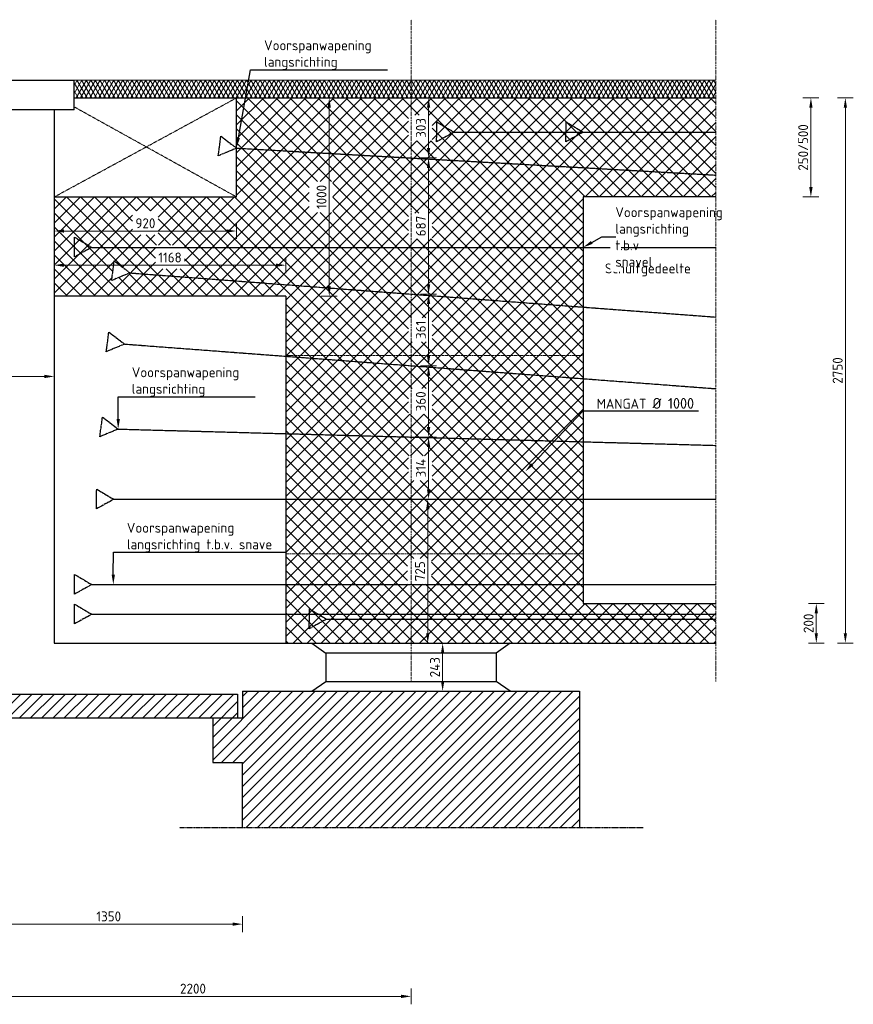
# Model space of a CAD drawing. Header units: millimetres. Extents: x -8028558 to 327273, y -63352 to 83293.
# Tile 132 of 195: x 143979 to 148184, y 29339 to 34305. Entities that reach past the tile are written whole.
import ezdxf
from ezdxf import colors
from ezdxf.entities.mleader import LeaderData, LeaderLine
from ezdxf.math import Vec2, Vec3

# ---------------------------------------------------------------- set-up
doc = ezdxf.new("R2010")
doc.units = ezdxf.units.MM
for name, pattern in [('BC-KABEL', [15, 10, -1, 3, -1]), ('XX-AFBREEK', [7, 4, -1, 1, -1]), ('XX-HART', [13, 4, -2, 1, -2, 4]), ('ZZ-HIDDEN-SO', [4, 2, -2])]:
    doc.linetypes.add(name, pattern=pattern)
for name, color, linetype, lineweight in [('B-CO-BC-BETONVORM-A', 252, 'Continuous', 18), ('B-CO-BC-BETONVORM-AD', 252, 'Continuous', 18), ('B-CO-BC-BETONVORM-GD', 90, 'Continuous', 25), ('B-CO-BC-BETONVORM-GN', 10, 'ZZ-HIDDEN-SO', 13), ('B-CO-BC-BETONVORM-M', 7, 'Continuous', 18), ('B-CO-BC-VOORSPANNING_MET AANHECHTING_KABEL-GD', 200, 'BC-KABEL', 25), ('B-CO-KW-VOEGOVERGANG-GD', 170, 'Continuous', 25), ('B-CO-VH-VERHARDING_ASFALT-AD', 252, 'Continuous', 18), ('B-CO-VH-VERHARDING_ASFALT-G', 252, 'Continuous', 18), ('B-WE-KW-M', 7, 'Continuous', 18), ('X-XX-AL-AFBREEKLIJN-GD', 7, 'XX-AFBREEK', 25), ('X-XX-AL-HARTLIJN-G', 7, 'XX-HART', 18), ('X-XX-AL-M', 7, 'Continuous', 18), ('X-XX-AL-VERWIJZING-T25', 7, 'Continuous', 25)]:
    doc.layers.add(name, color=color, linetype=linetype, lineweight=lineweight)
doc.styles.add('NLCS-ISO-MM20-T25', font='NLCS-ISO.ttf', dxfattribs={"height": 50})
doc.dimstyles.new('NLCS-MM20-T25-PIJL_L0_H0', dxfattribs={"dimscale": 20, "dimtxt": 2.5, "dimasz": 2.5, "dimexe": 2, "dimexo": 2, "dimgap": 0.7, "dimtad": 1, "dimdec": 0, "dimzin": 0, "dimdsep": 46, "dimtxsty": 'NLCS-ISO-MM20-T25', "dimcen": 0, "dimdle": 2, "dimclrd": 256, "dimclre": 256, "dimclrt": 256, "dimadec": 0, "dimazin": 0, "dimtfac": 1, "dimtdec": 3, "dimtofl": 0, "dimtmove": 0, "dimatfit": 3, "dimfxl": 2, "dimfxlon": 1, "dimtfillclr": 256, "dimtolj": 1, "dimtzin": 0, "dimlwd": -1, "dimlwe": -1, "dimarcsym": 0})
doc.dimstyles.new('NLCS-MM20-T25-PIJL_L0_H4', dxfattribs={"dimscale": 20, "dimtxt": 2.5, "dimasz": 2.5, "dimexe": 2, "dimexo": 2, "dimgap": 0.7, "dimtad": 1, "dimdec": 0, "dimzin": 0, "dimdsep": 46, "dimtxsty": 'NLCS-ISO-MM20-T25', "dimcen": 0, "dimdle": 2, "dimclrd": 256, "dimclre": 256, "dimclrt": 256, "dimadec": 4, "dimazin": 0, "dimtfac": 1, "dimtdec": 3, "dimtofl": 0, "dimtmove": 0, "dimatfit": 3, "dimfxl": 2, "dimfxlon": 1, "dimtfillclr": 256, "dimtolj": 1, "dimtzin": 0, "dimlwd": -1, "dimlwe": -1, "dimarcsym": 0})

# ---------------------------------------------------------------- blocks, each defined once
blk = doc.blocks.new('*D463')
at = {"layer": 'B-CO-BC-BETONVORM-M', "transparency": 16777216}
for p, q in [((147929.8, 33910.9), (148009.8, 33910.9)), ((147969.8, 33860.9), (147969.8, 33460.9)), ((147929.8, 33410.9), (148009.8, 33410.9))]:
    blk.add_line(p, q, dxfattribs=at)
for points in [[(147961.5, 33860.9), (147978.2, 33860.9), (147969.8, 33910.9)], [(147961.5, 33460.9), (147978.2, 33460.9), (147969.8, 33410.9)]]:
    blk.add_solid(points, dxfattribs=at)
at = {"layer": 'B-CO-BC-BETONVORM-M', "transparency": 16777216, "insert": (147930.8, 33660.9), "char_height": 50, "attachment_point": 5, "rotation": 90, "style": 'NLCS-ISO-MM20-T25'}
blk.add_mtext('\\A1;250/500', dxfattribs=at)
blk = doc.blocks.new('*D462')
at = {"layer": 'B-CO-BC-BETONVORM-M', "transparency": 16777216}
for p, q in [((148103.7, 33910.9), (148183.7, 33910.9)), ((148143.7, 33860.9), (148143.7, 31210.9)), ((148103.7, 31160.9), (148183.7, 31160.9))]:
    blk.add_line(p, q, dxfattribs=at)
for points in [[(148135.3, 33860.9), (148152, 33860.9), (148143.7, 33910.9)], [(148135.3, 31210.9), (148152, 31210.9), (148143.7, 31160.9)]]:
    blk.add_solid(points, dxfattribs=at)
at = {"layer": 'B-CO-BC-BETONVORM-M', "transparency": 16777216, "insert": (148104.7, 32535.9), "char_height": 50, "attachment_point": 5, "rotation": 90, "style": 'NLCS-ISO-MM20-T25'}
blk.add_mtext('\\A1;2750', dxfattribs=at)
blk = doc.blocks.new('*D460')
at = {"layer": 'B-CO-BC-BETONVORM-M', "transparency": 16777216}
for p, q in [((145500.3, 33910.9), (145580.3, 33910.9)), ((145540.3, 33860.9), (145540.3, 32960.9)), ((145500.3, 32910.9), (145580.3, 32910.9))]:
    blk.add_line(p, q, dxfattribs=at)
for points in [[(145532, 33860.9), (145548.6, 33860.9), (145540.3, 33910.9)], [(145532, 32960.9), (145548.6, 32960.9), (145540.3, 32910.9)]]:
    blk.add_solid(points, dxfattribs=at)
at = {"layer": 'B-CO-BC-BETONVORM-M', "transparency": 16777216, "insert": (145501.3, 33410.9), "char_height": 50, "attachment_point": 5, "rotation": 90, "style": 'NLCS-ISO-MM20-T25'}
blk.add_mtext('\\A1;1000', dxfattribs=at)
blk = doc.blocks.new('*D459')
at = {"layer": 'B-CO-BC-BETONVORM-M', "transparency": 16777216}
for p, q in [((143753, 29419.4), (143753, 29339.4)), ((145953, 29419.4), (145953, 29339.4)), ((143803, 29379.4), (145903, 29379.4))]:
    blk.add_line(p, q, dxfattribs=at)
for points in [[(143803, 29387.7), (143803, 29371), (143753, 29379.4)], [(145903, 29387.7), (145903, 29371), (145953, 29379.4)]]:
    blk.add_solid(points, dxfattribs=at)
at = {"layer": 'B-CO-BC-BETONVORM-M', "transparency": 16777216, "insert": (144853, 29418.4), "char_height": 50, "attachment_point": 5, "style": 'NLCS-ISO-MM20-T25'}
blk.add_mtext('\\A1;2200', dxfattribs=at)
blk = doc.blocks.new('*D457')
at = {"layer": 'B-CO-BC-BETONVORM-M', "transparency": 16777216}
for p, q in [((143753, 29783.7), (143753, 29703.7)), ((145103, 29783.7), (145103, 29703.7)), ((143803, 29743.7), (145053, 29743.7))]:
    blk.add_line(p, q, dxfattribs=at)
for points in [[(143803, 29752.1), (143803, 29735.4), (143753, 29743.7)], [(145053, 29752.1), (145053, 29735.4), (145103, 29743.7)]]:
    blk.add_solid(points, dxfattribs=at)
at = {"layer": 'B-CO-BC-BETONVORM-M', "transparency": 16777216, "insert": (144428, 29782.7), "char_height": 50, "attachment_point": 5, "style": 'NLCS-ISO-MM20-T25'}
blk.add_mtext('\\A1;1350', dxfattribs=at)
blk = doc.blocks.new('*D456')
at = {"layer": 'B-CO-BC-BETONVORM-M', "transparency": 16777216}
for p, q in [((147957, 31360.9), (148037, 31360.9)), ((147997, 31310.9), (147997, 31210.9)), ((147957, 31160.9), (148037, 31160.9))]:
    blk.add_line(p, q, dxfattribs=at)
for points in [[(147988.7, 31310.9), (148005.3, 31310.9), (147997, 31360.9)], [(147988.7, 31210.9), (148005.3, 31210.9), (147997, 31160.9)]]:
    blk.add_solid(points, dxfattribs=at)
at = {"layer": 'B-CO-BC-BETONVORM-M', "transparency": 16777216, "insert": (147958, 31260.9), "char_height": 50, "attachment_point": 5, "rotation": 90, "style": 'NLCS-ISO-MM20-T25'}
blk.add_mtext('\\A1;200', dxfattribs=at)
blk = doc.blocks.new('*D27')
at = {"layer": 'B-WE-KW-M', "transparency": 16777216}
for p, q in [((143353, 32545.9), (143353, 32465.9)), ((144153, 32545.9), (144153, 32465.9)), ((143403, 32505.9), (144103, 32505.9))]:
    blk.add_line(p, q, dxfattribs=at)
for points in [[(143403, 32514.2), (143403, 32497.5), (143353, 32505.9)], [(144103, 32514.2), (144103, 32497.5), (144153, 32505.9)]]:
    blk.add_solid(points, dxfattribs=at)
at = {"layer": 'B-WE-KW-M', "transparency": 16777216, "insert": (143753, 32669.9), "char_height": 50, "attachment_point": 5, "style": 'NLCS-ISO-MM20-T25'}
blk.add_mtext('\\A1;Voegspleet\\PMin. 708 \\PGem. 731\\PMax. 792', dxfattribs=at)
blk = doc.blocks.new('*D1575')
at = {"layer": 'X-XX-AL-M', "transparency": 16777216}
for p, q in [((146072.2, 31160.9), (146152.2, 31160.9)), ((146112.2, 30967.9), (146112.2, 31110.9)), ((146072.2, 30917.9), (146152.2, 30917.9))]:
    blk.add_line(p, q, dxfattribs=at)
for points in [[(146103.9, 31110.9), (146120.5, 31110.9), (146112.2, 31160.9)], [(146103.9, 30967.9), (146120.5, 30967.9), (146112.2, 30917.9)]]:
    blk.add_solid(points, dxfattribs=at)
at = {"layer": 'X-XX-AL-M', "transparency": 16777216, "insert": (146073.2, 31039.4), "char_height": 50, "attachment_point": 5, "rotation": 90, "style": 'NLCS-ISO-MM20-T25'}
blk.add_mtext('\\A1;243', dxfattribs=at)
blk = doc.blocks.new('*D1576')
at = {"layer": 'X-XX-AL-M', "transparency": 16777216}
for p, q in [((144153, 33279.3), (144153, 33199.3)), ((145073, 33279.3), (145073, 33199.3)), ((144203, 33239.3), (145023, 33239.3))]:
    blk.add_line(p, q, dxfattribs=at)
for points in [[(144203, 33247.6), (144203, 33231), (144153, 33239.3)], [(145023, 33247.6), (145023, 33231), (145073, 33239.3)]]:
    blk.add_solid(points, dxfattribs=at)
at = {"layer": 'X-XX-AL-M', "transparency": 16777216, "insert": (144613, 33278.3), "char_height": 50, "attachment_point": 5, "style": 'NLCS-ISO-MM20-T25'}
blk.add_mtext('\\A1;920', dxfattribs=at)
blk = doc.blocks.new('*D1577')
at = {"layer": 'X-XX-AL-M', "transparency": 16777216}
for p, q in [((144153, 33026.9), (144153, 33106.9)), ((145321, 33026.9), (145321, 33106.9)), ((144203, 33066.9), (145271, 33066.9))]:
    blk.add_line(p, q, dxfattribs=at)
for points in [[(144203, 33075.2), (144203, 33058.6), (144153, 33066.9)], [(145271, 33075.2), (145271, 33058.6), (145321, 33066.9)]]:
    blk.add_solid(points, dxfattribs=at)
at = {"layer": 'X-XX-AL-M', "transparency": 16777216, "insert": (144737, 33105.9), "char_height": 50, "attachment_point": 5, "style": 'NLCS-ISO-MM20-T25'}
blk.add_mtext('\\A1;1168', dxfattribs=at)
blk = doc.blocks.new('*D1579')
at = {"layer": 'X-XX-AL-M', "transparency": 16777216}
for p, q in [((146001.3, 33910.9), (146081.3, 33910.9)), ((146041.3, 33860.9), (146041.3, 33657.7)), ((146001.3, 33607.7), (146081.3, 33607.7))]:
    blk.add_line(p, q, dxfattribs=at)
for points in [[(146033, 33860.9), (146049.6, 33860.9), (146041.3, 33910.9)], [(146033, 33657.7), (146049.6, 33657.7), (146041.3, 33607.7)]]:
    blk.add_solid(points, dxfattribs=at)
at = {"layer": 'X-XX-AL-M', "transparency": 16777216, "insert": (146002.3, 33759.3), "char_height": 50, "attachment_point": 5, "rotation": 90, "style": 'NLCS-ISO-MM20-T25'}
blk.add_mtext('\\A1;303', dxfattribs=at)
blk = doc.blocks.new('*D1580')
at = {"layer": 'X-XX-AL-M', "transparency": 16777216}
for p, q in [((146001.3, 33607.7), (146081.3, 33607.7)), ((146041.3, 33557.7), (146041.3, 32971.2)), ((146001.3, 32921.2), (146081.3, 32921.2))]:
    blk.add_line(p, q, dxfattribs=at)
for points in [[(146033, 33557.7), (146049.6, 33557.7), (146041.3, 33607.7)], [(146033, 32971.2), (146049.6, 32971.2), (146041.3, 32921.2)]]:
    blk.add_solid(points, dxfattribs=at)
at = {"layer": 'X-XX-AL-M', "transparency": 16777216, "insert": (146002.3, 33264.5), "char_height": 50, "attachment_point": 5, "rotation": 90, "style": 'NLCS-ISO-MM20-T25'}
blk.add_mtext('\\A1;687', dxfattribs=at)
blk = doc.blocks.new('*D1581')
at = {"layer": 'X-XX-AL-M', "transparency": 16777216}
for p, q in [((146001.3, 32921.2), (146081.3, 32921.2)), ((146041.3, 32871.2), (146041.3, 32610.2)), ((146001.3, 32560.2), (146081.3, 32560.2))]:
    blk.add_line(p, q, dxfattribs=at)
for points in [[(146033, 32871.2), (146049.6, 32871.2), (146041.3, 32921.2)], [(146033, 32610.2), (146049.6, 32610.2), (146041.3, 32560.2)]]:
    blk.add_solid(points, dxfattribs=at)
at = {"layer": 'X-XX-AL-M', "transparency": 16777216, "insert": (146002.3, 32740.7), "char_height": 50, "attachment_point": 5, "rotation": 90, "style": 'NLCS-ISO-MM20-T25'}
blk.add_mtext('\\A1;361', dxfattribs=at)
blk = doc.blocks.new('*D1582')
at = {"layer": 'X-XX-AL-M', "transparency": 16777216}
for p, q in [((146001.3, 32560.2), (146081.3, 32560.2)), ((146041.3, 32510.2), (146041.3, 32250.2)), ((146001.3, 32200.2), (146081.3, 32200.2))]:
    blk.add_line(p, q, dxfattribs=at)
for points in [[(146033, 32510.2), (146049.6, 32510.2), (146041.3, 32560.2)], [(146033, 32250.2), (146049.6, 32250.2), (146041.3, 32200.2)]]:
    blk.add_solid(points, dxfattribs=at)
at = {"layer": 'X-XX-AL-M', "transparency": 16777216, "insert": (146002.3, 32380.2), "char_height": 50, "attachment_point": 5, "rotation": 90, "style": 'NLCS-ISO-MM20-T25'}
blk.add_mtext('\\A1;360', dxfattribs=at)
blk = doc.blocks.new('*D1583')
at = {"layer": 'X-XX-AL-M', "transparency": 16777216}
for p, q in [((146001.3, 32200.2), (146081.3, 32200.2)), ((146041.3, 32150.2), (146041.3, 31936.2)), ((146001.3, 31886.2), (146081.3, 31886.2))]:
    blk.add_line(p, q, dxfattribs=at)
for points in [[(146033, 32150.2), (146049.6, 32150.2), (146041.3, 32200.2)], [(146033, 31936.2), (146049.6, 31936.2), (146041.3, 31886.2)]]:
    blk.add_solid(points, dxfattribs=at)
at = {"layer": 'X-XX-AL-M', "transparency": 16777216, "insert": (146002.3, 32043.2), "char_height": 50, "attachment_point": 5, "rotation": 90, "style": 'NLCS-ISO-MM20-T25'}
blk.add_mtext('\\A1;314', dxfattribs=at)
blk = doc.blocks.new('*D1584')
at = {"layer": 'X-XX-AL-M', "transparency": 16777216}
for p, q in [((145997.1, 31886.2), (146077.1, 31886.2)), ((146037.1, 31210.9), (146037.1, 31836.2)), ((145997.1, 31160.9), (146077.1, 31160.9))]:
    blk.add_line(p, q, dxfattribs=at)
for points in [[(146028.8, 31836.2), (146045.5, 31836.2), (146037.1, 31886.2)], [(146028.8, 31210.9), (146045.5, 31210.9), (146037.1, 31160.9)]]:
    blk.add_solid(points, dxfattribs=at)
at = {"layer": 'X-XX-AL-M', "transparency": 16777216, "insert": (145998.1, 31523.5), "char_height": 50, "attachment_point": 5, "rotation": 90, "style": 'NLCS-ISO-MM20-T25'}
blk.add_mtext('\\A1;725', dxfattribs=at)

msp = doc.modelspace()

# ---------------------------------------------------------------- hatches: boundary and pattern name
at = {"layer": 'B-CO-BC-BETONVORM-A', "ltscale": 500}
h = msp.add_hatch(dxfattribs=at)
h.set_pattern_fill('ACO-BETON_VOORGESPANNEN', color=256, scale=20, pattern_type=2)
h.set_pattern_definition([(45, (0, 0), (-35.355339, 35.355339), []), (315, (0, 0), (35.355339, 35.355339), [])])
h.paths.add_polyline_path([(147490, 33910.9), (145953, 33910.9), (145953, 33607.7), (147490, 33521.3)])
h.paths.add_polyline_path([(145953, 33910.9), (145073, 33910.9), (145073, 33657.2), (145953, 33607.7)])
h.paths.add_polyline_path([(145953, 33607.7), (145073, 33657.2), (145073, 33410.9), (144153, 33410.9), (144153, 33156.9), (145953, 33156.9)])
h.paths.add_polyline_path([(147490, 33521.3), (145953, 33607.7), (145953, 33156.9), (146821, 33156.9), (146821, 33410.9), (147490, 33410.9)])
h.paths.add_polyline_path([(145953, 33156.9), (144153, 33156.9), (144153, 32910.9), (145321, 32910.9), (145321, 32610.9), (145953, 32610.9), (145953, 32921.2), (144535.1, 33028.1), (144442.7, 32989.7), (144455.7, 33088.9), (144535.1, 33028.1), (145953, 32921.2)])
h.paths.add_polyline_path([(146821, 33156.9), (145953, 33156.9), (145953, 32921.2), (146821, 32855.7)])
h.paths.add_polyline_path([(146821, 32855.7), (145953, 32921.2), (145953, 32610.9), (146821, 32610.9)])
h.paths.add_polyline_path([(146821, 32610.9), (145953, 32610.9), (145953, 32560.2), (146821, 32494.7)])
h.paths.add_polyline_path([(145953, 32610.9), (145321, 32610.9), (145321, 32607.8), (145953, 32560.2)])
h.paths.add_polyline_path([(145953, 32560.2), (145321, 32607.8), (145321, 32217.4), (145953, 32200.2)])
h.paths.add_polyline_path([(146821, 32494.7), (145953, 32560.2), (145953, 32200.2), (146821, 32176.5)])
h.paths.add_polyline_path([(146821, 32176.5), (145953, 32200.2), (145953, 31886.2), (146821, 31886.2)])
h.paths.add_polyline_path([(145953, 32200.2), (145321, 32217.4), (145321, 31886.2), (145953, 31886.2)])
h.paths.add_polyline_path([(145953, 31886.2), (145321, 31886.2), (145321, 31610.9), (145953, 31610.9)])
h.paths.add_polyline_path([(146821, 31886.2), (145953, 31886.2), (145953, 31610.9), (146821, 31610.9)])
h.paths.add_polyline_path([(145953, 31610.9), (145321, 31610.9), (145321, 31456.2), (145953, 31456.2)])
h.paths.add_polyline_path([(146821, 31610.9), (145953, 31610.9), (145953, 31456.2), (146821, 31456.2)])
h.paths.add_polyline_path([(146821, 31456.2), (145953, 31456.2), (145953, 31306.2), (147490, 31306.2), (147490, 31360.9), (146821, 31360.9)])
h.paths.add_polyline_path([(145953, 31456.2), (145321, 31456.2), (145321, 31306.2), (145953, 31306.2)])
h.paths.add_polyline_path([(145953, 31306.2), (145321, 31306.2), (145321, 31160.9), (145953, 31160.9)])
h.paths.add_polyline_path([(147490, 31306.2), (145953, 31306.2), (145953, 31160.9), (147490, 31160.9)])
h.paths.add_polyline_path([(146059.8, 33694.3), (146059.8, 33824.3), (145939.8, 33824.3), (145939.8, 33694.3)])
h.paths.add_polyline_path([(145558.8, 33333.4), (145558.8, 33488.4), (145438.8, 33488.4), (145438.8, 33333.4)], flags=16)
h.paths.add_polyline_path([(144548, 33220.8), (144678, 33220.8), (144678, 33340.8), (144548, 33340.8)], flags=16)
h.paths.add_polyline_path([(146059.8, 33199.5), (146059.8, 33329.5), (145939.8, 33329.5), (145939.8, 33199.5)])
h.paths.add_polyline_path([(144664.5, 33048.4), (144809.5, 33048.4), (144809.5, 33168.4), (144664.5, 33168.4)])
h.paths.add_polyline_path([(146059.8, 32680.7), (146059.8, 32800.7), (145939.8, 32800.7), (145939.8, 32680.7)])
h.paths.add_polyline_path([(146810.8, 32429.6), (146811.4, 32428.7), (146811.9, 32436.8)], flags=16)
h.paths.add_polyline_path([(146059.8, 32315.2), (146059.8, 32445.2), (145939.8, 32445.2), (145939.8, 32315.2)])
h.paths.add_polyline_path([(146059.8, 31980.7), (146059.8, 32105.7), (145939.8, 32105.7), (145939.8, 31980.7)])
h.paths.add_polyline_path([(146055.6, 31458.5), (146055.6, 31588.5), (145935.6, 31588.5), (145935.6, 31458.5)])
at = {"layer": 'B-CO-BC-BETONVORM-AD'}
h = msp.add_hatch(dxfattribs=at)
h.set_pattern_fill('ACO-BETON_GEWAPEND', color=256, scale=20, pattern_type=2)
h.set_pattern_definition([(45, (0, 0), (-28.284271, 28.284271), [])])
h.paths.add_polyline_path([(142553, 30783.9), (142403, 30783.9), (142403, 30903.9), (140703, 30903.9), (140703, 30228.9), (142403, 30228.9), (142403, 30558.9), (142553, 30558.9)])
h.paths.add_polyline_path([(146803, 30917.9), (145453, 30917.9), (145103, 30917.9), (145103, 30783.9), (144953, 30783.9), (144953, 30558.9), (145103, 30558.9), (145103, 30228.9), (146803, 30228.9)])
h.paths.add_polyline_path([(145078, 30903.9), (143753, 30903.9), (143753, 30783.9), (145078, 30783.9)])
h.paths.add_polyline_path([(143753, 30903.9), (142428, 30903.9), (142428, 30783.9), (143753, 30783.9)])
at = {"layer": 'B-CO-VH-VERHARDING_ASFALT-AD'}
h = msp.add_hatch(dxfattribs=at)
h.set_pattern_fill('AVH-ASFALT', color=256, scale=20, pattern_type=2)
h.set_pattern_definition([(60, (0, 0), (-17.320508, 10), []), (120, (0, 0), (-17.320508, -10), [])])
h.paths.add_polyline_path([(141553, 34000.9), (141553, 33910.9), (143253, 33910.9), (143253, 34000.9)])
h.paths.add_polyline_path([(140038.1, 34000.9), (140038.1, 33910.9), (141553, 33910.9), (141553, 34000.9)])
h.paths.add_polyline_path([(144253, 34000.9), (144253, 33910.9), (145953, 33910.9), (145953, 34000.9)])
h.paths.add_polyline_path([(145953, 34000.9), (145953, 33910.9), (147490, 33910.9), (147490, 34000.9)])

# ---------------------------------------------------------------- linework, layer by layer
at = {"layer": 'B-CO-BC-BETONVORM-GD', "flags": 128}
for points in [[(144253, 33910.9), (147490, 33910.9)], [(145073, 33410.9), (145073, 33910.9)], [(144153, 33850.9), (144153, 31160.9)], [(144153, 33410.9), (145073, 33410.9)], [(146821, 33410.9), (146821, 31360.9)], [(147490, 33410.9), (146821, 33410.9)], [(145321, 32910.9), (144153, 32910.9)], [(145321, 32910.9), (145321, 31160.9)], [(144153, 31160.9), (147490, 31160.9)], [(145453, 31160.9), (145523, 31110.9)], [(145953, 31160.9), (147490, 31160.9)], [(146453, 31160.9), (146383, 31110.9)], [(145523, 31110.9), (145523, 30967.9)], [(146383, 31110.9), (145523, 31110.9)], [(146383, 31110.9), (146383, 30967.9)], [(145453, 30917.9), (145523, 30967.9)], [(145523, 30967.9), (146383, 30967.9)], [(146453, 30917.9), (146383, 30967.9)], [(142428, 30903.9), (145078, 30903.9)], [(145078, 30903.9), (145078, 30783.9)], [(145103, 30917.9), (145103, 30783.9)], [(145103, 30917.9), (145453, 30917.9)], [(145453, 30917.9), (146803, 30917.9)], [(146803, 30917.9), (146803, 30228.9)], [(142403, 30783.9), (145103, 30783.9)], [(144953, 30783.9), (144953, 30558.9)], [(144953, 30558.9), (145103, 30558.9)], [(145103, 30228.9), (145103, 30558.9)]]:
    msp.add_lwpolyline(points, dxfattribs=at)
at = {"layer": 'B-CO-BC-BETONVORM-GD', "ltscale": 500, "flags": 128}
msp.add_lwpolyline([(146821, 31360.9), (147490, 31360.9)], dxfattribs=at)
at = {"layer": 'B-CO-BC-BETONVORM-GN', "flags": 128}
for points in [[(144153, 33410.9), (145073, 33910.9)], [(145073, 33410.9), (144253, 33865.9)], [(145321, 32610.9), (146821, 32610.9)], [(146821, 31610.9), (145321, 31610.9)]]:
    msp.add_lwpolyline(points, dxfattribs=at)
at = {"layer": 'B-CO-BC-VOORSPANNING_MET AANHECHTING_KABEL-GD'}
for points in [[(146081.7, 33689.3), (146083.3, 33789.3), (146169.1, 33737.9)], [(146733.6, 33689.3), (146735.2, 33789.3), (146821, 33737.9)], [(144980.6, 33618.8), (144993.6, 33718), (145073, 33657.2)], [(144254.5, 33108.3), (144256.1, 33208.3), (144341.9, 33156.9)], [(144442.7, 32989.7), (144455.7, 33088.9), (144535.1, 33028.1)], [(144415.6, 32630.8), (144428.5, 32729.9), (144508, 32669.2)], [(144383.3, 32202.1), (144396.2, 32301.2), (144475.6, 32240.5)], [(144365.6, 31837.6), (144367.2, 31937.6), (144453, 31886.2)], [(144254.5, 31407.6), (144256.1, 31507.6), (144341.9, 31456.2)], [(144254.5, 31257.6), (144256.1, 31357.6), (144341.9, 31306.2)], [(145439.2, 31233.4), (145440.8, 31333.4), (145526.6, 31282)]]:
    msp.add_lwpolyline(points, close=True, dxfattribs=at)
at = {"layer": 'B-CO-BC-VOORSPANNING_MET AANHECHTING_KABEL-GD', "flags": 128}
for points in [[(146169.1, 33737.9), (147490, 33737.9)], [(145073, 33657.2), (147490, 33521.3)], [(144341.9, 33156.9), (147490, 33156.9)], [(144535.1, 33028.1), (147490, 32805.3)], [(144508, 32669.2), (147490, 32444.3)], [(144475.6, 32240.5), (147490, 32158.3)], [(144450.9, 31886.2), (147490, 31886.2)], [(144341.9, 31456.2), (147490, 31456.2)], [(144341.9, 31306.2), (147490, 31306.2)], [(145526.6, 31282), (147490, 31282)]]:
    msp.add_lwpolyline(points, dxfattribs=at)
at = {"layer": 'B-CO-KW-VOEGOVERGANG-GD', "flags": 128}
for points in [[(143253, 34000.9), (144253, 34000.9)], [(144253, 33850.9), (144253, 34000.9)], [(144253, 33850.9), (143253, 33850.9)]]:
    msp.add_lwpolyline(points, dxfattribs=at)
at = {"layer": 'B-CO-VH-VERHARDING_ASFALT-G', "flags": 128}
msp.add_lwpolyline([(144253, 34000.9), (147490, 34000.9)], dxfattribs=at)
at = {"layer": 'X-XX-AL-AFBREEKLIJN-GD', "flags": 128}
msp.add_lwpolyline([(147123.7, 30228.9), (144785, 30228.9)], dxfattribs=at)
at = {"layer": 'X-XX-AL-HARTLIJN-G', "flags": 128}
for points in [[(145953, 30967.9), (145953, 34305.1)], [(147490, 30967.9), (147490, 34305.1)]]:
    msp.add_lwpolyline(points, dxfattribs=at)

# ---------------------------------------------------------------- texts
at = {"layer": 'X-XX-AL-VERWIJZING-T25', "insert": (146930.9, 33075.7), "char_height": 50, "attachment_point": 1, "style": 'NLCS-ISO-MM20-T25'}
msp.add_mtext_dynamic_manual_height_columns('Schuifgedeelte ', width=1067.086, gutter_width=250, heights=[0], dxfattribs=at)

# ---------------------------------------------------------------- dimensions: what is measured, and where the dimension line sits
at = {"layer": 'B-CO-BC-BETONVORM-M'}
for base, p1, p2, picture, middle in [((145540.3, 32910.9), (145073, 33910.9), (145321, 32910.9), '*D460', (145501.3, 33410.9)), ((148143.7, 31160.9), (146741.2, 33910.9), (146510, 31160.9), '*D462', (148104.7, 32535.9)), ((147997, 31160.9), (147490, 31360.9), (147490, 31160.9), '*D456', (147958, 31260.9))]:
    dim = msp.add_linear_dim(base=base, p1=p1, p2=p2, angle=90, dimstyle='NLCS-MM20-T25-PIJL_L0_H0', dxfattribs=at)
    dim.commit()
    dim.dimension.update_dxf_attribs({"geometry": picture, "text_midpoint": middle})
dim = msp.add_linear_dim(base=(147969.8, 33410.9), p1=(147490, 33910.9), p2=(147490, 33410.9), angle=90, text='250/500', dimstyle='NLCS-MM20-T25-PIJL_L0_H0', dxfattribs=at)
dim.commit()
dim.dimension.update_dxf_attribs({"geometry": '*D463', "text_midpoint": (147969.8, 33660.9), "dimtype": 160})
for base, p2, picture, middle in [((145953, 29379.4), (145953, 30967.9), '*D459', (144853, 29418.4)), ((145103, 29743.7), (145103, 30228.9), '*D457', (144428, 29782.7))]:
    dim = msp.add_linear_dim(base=base, p1=(143753, 30260.9), p2=p2, dimstyle='NLCS-MM20-T25-PIJL_L0_H0', dxfattribs=at)
    dim.commit()
    dim.dimension.update_dxf_attribs({"geometry": picture, "text_midpoint": middle})
at = {"layer": 'B-WE-KW-M'}
dim = msp.add_linear_dim(base=(144153, 32505.9), p1=(143353, 34000.9), p2=(144153, 34000.9), text='Voegspleet\\PMin. 708 \\PGem. 731\\PMax. 792', dimstyle='NLCS-MM20-T25-PIJL_L0_H0', dxfattribs=at)
dim.commit()
dim.dimension.update_dxf_attribs({"geometry": '*D27', "text_midpoint": (143753, 32505.9), "dimtype": 160})
at = {"layer": 'X-XX-AL-M'}
for base, p1, p2, picture, middle in [((146041.3, 33607.7), (145953, 33910.9), (145953, 33607.7), '*D1579', (146002.3, 33759.3)), ((146041.3028, 32921.1862), (145952.9771, 33607.7447), (145952.9771, 32921.1862), '*D1580', (146002.3028, 33264.4654)), ((146041.3, 32560.2), (145953, 32921.2), (145953, 32560.2), '*D1581', (146002.3, 32740.7)), ((146041.3, 32200.2), (145953, 32560.2), (145953, 32200.2), '*D1582', (146002.3, 32380.2)), ((146041.3, 31886.2), (145953, 32200.2), (145953, 31886.2), '*D1583', (146002.3, 32043.2)), ((146037.1, 31886.2), (145953, 31160.9), (145953, 31886.2), '*D1584', (145998.1, 31523.5)), ((146112.2, 31160.9), (145453, 30917.9), (145453, 31160.9), '*D1575', (146073.2, 31039.4))]:
    dim = msp.add_linear_dim(base=base, p1=p1, p2=p2, angle=90, dimstyle='NLCS-MM20-T25-PIJL_L0_H4', dxfattribs=at)
    dim.commit()
    dim.dimension.update_dxf_attribs({"geometry": picture, "text_midpoint": middle})
for base, p1, p2, picture, middle in [((145073, 33239.3), (144153, 33410.9), (145073, 33410.9), '*D1576', (144613, 33278.3)), ((145321, 33066.9), (144153, 32910.9), (145321, 32910.9), '*D1577', (144737, 33105.9))]:
    dim = msp.add_linear_dim(base=base, p1=p1, p2=p2, dimstyle='NLCS-MM20-T25-PIJL_L0_H4', dxfattribs=at)
    dim.commit()
    dim.dimension.update_dxf_attribs({"geometry": picture, "text_midpoint": middle})

# ---------------------------------------------------------------- leaders
at = {"layer": 'B-CO-BC-BETONVORM-M'}
ml = msp.add_multileader_mtext('Standard', dxfattribs=at)
ml.set_content('Bij +10{\\H1.08333x;°C\\fMS Shell Dlg 2|b0|i0|c0|p0;\\H0.65385x; }', color=256, style='NLCS-ISO-MM20-T25')
ml.set_leader_properties(color=256, linetype='ByLayer', lineweight=-1)
ml.build(insert=Vec2(0, 0))
ml.multileader.update_dxf_attribs({"text_left_attachment_type": 5, "text_right_attachment_type": 5, "dogleg_length": 50, "arrow_head_size": 50})
ctx = ml.context
ctx.base_point, ctx.char_height, ctx.arrow_head_size, ctx.landing_gap_size, ctx.plane_origin = Vec3(142819, 32505.9), 50, 50, 18, Vec3(144062.9, 34160.7)
ctx.left_attachment, ctx.right_attachment = 5, 5
notes = []
notes.append((ctx, [(1, (1, 1, 0), (143160, 32505.9), (-1, 0), 50, [(0, [(144153, 32505.9)], 0, [])])]))
ctx.mtext.insert, ctx.mtext.width, ctx.mtext.flow_direction = Vec3(142837, 32575), 502.415, 5
at = {"layer": 'X-XX-AL-VERWIJZING-T25'}
ml = msp.add_multileader_mtext('Standard', dxfattribs=at)
ml.set_content('Voorspanwapening\\Plangsrichting', color=256, style='NLCS-ISO-MM20-T25')
ml.set_leader_properties(color=256, linetype='ByLayer', lineweight=-1)
ml.build(insert=Vec2(0, 0))
ml.multileader.update_dxf_attribs({"text_left_attachment_type": 5, "text_right_attachment_type": 5, "dogleg_length": 50, "arrow_head_size": 50})
ctx = ml.context
ctx.base_point, ctx.char_height, ctx.arrow_head_size, ctx.landing_gap_size, ctx.plane_origin = Vec3(145193.7, 34052.6), 50, 50, 18, Vec3(145767.1, 33660.9)
ctx.left_attachment, ctx.right_attachment = 5, 5
notes.append((ctx, [(1, (1, 1, 0), (145143.7, 34052.6), (1, 0), 50, [(0, [(145073, 33660.9)], 0, [])])]))
ctx.mtext.insert, ctx.mtext.defined_height, ctx.mtext.flow_direction = Vec3(145211.7, 34200.9), 445, 5
ml = msp.add_multileader_mtext('Standard', dxfattribs=at)
ml.set_content('Voorspanwapening\\Plangsrichting', color=256, style='NLCS-ISO-MM20-T25')
ml.set_leader_properties(color=256, linetype='ByLayer', lineweight=-1)
ml.build(insert=Vec2(0, 0))
ml.multileader.update_dxf_attribs({"text_left_attachment_type": 5, "text_right_attachment_type": 5, "dogleg_length": 50, "arrow_head_size": 50})
ctx = ml.context
ctx.base_point, ctx.char_height, ctx.arrow_head_size, ctx.landing_gap_size, ctx.plane_origin = Vec3(144526.3, 32403.5), 50, 50, 18, Vec3(145169.7, 32240.5)
ctx.left_attachment, ctx.right_attachment = 5, 5
notes.append((ctx, [(1, (1, 1, 0), (144476.3, 32403.5), (1, 0), 50, [(0, [(144475.6, 32240.5)], 0, [])])]))
ctx.mtext.insert, ctx.mtext.defined_height, ctx.mtext.flow_direction = Vec3(144544.3, 32551.8), 445, 5
ml = msp.add_multileader_mtext('Standard', dxfattribs=at)
ml.set_content('MANGAT {\\H1.08333x;Ø 1000}', color=256, style='NLCS-ISO-MM20-T25')
ml.set_leader_properties(color=256, linetype='ByLayer', lineweight=-1)
ml.build(insert=Vec2(0, 0))
ml.multileader.update_dxf_attribs({"text_left_attachment_type": 5, "text_right_attachment_type": 5, "dogleg_length": 50, "arrow_head_size": 50})
ctx = ml.context
ctx.base_point, ctx.char_height, ctx.arrow_head_size, ctx.landing_gap_size, ctx.plane_origin = Vec3(146871, 32332.2), 50, 50, 18, Vec3(145834.8, 32026.3)
ctx.left_attachment, ctx.right_attachment = 5, 5
notes.append((ctx, [(0, (1, 1, 0), (146821, 32332.2), (1, 0), 50, [(0, [(146528.9, 32026.3)], 0, [])])]))
ctx.mtext.insert, ctx.mtext.defined_height, ctx.mtext.flow_direction = Vec3(146889, 32397.2), 445, 5
ml = msp.add_multileader_mtext('Standard', dxfattribs=at)
ml.set_content('Voorspanwapening\\Plangsrichting t.b.v. snave', color=256, style='NLCS-ISO-MM20-T25')
ml.set_leader_properties(color=256, linetype='ByLayer', lineweight=-1)
ml.build(insert=Vec2(0, 0))
ml.multileader.update_dxf_attribs({"text_left_attachment_type": 5, "text_right_attachment_type": 5, "dogleg_length": 50, "arrow_head_size": 50})
ctx = ml.context
ctx.base_point, ctx.char_height, ctx.arrow_head_size, ctx.landing_gap_size, ctx.plane_origin = Vec3(144501.3, 31619.2), 50, 50, 18, Vec3(145145, 31456.2)
ctx.left_attachment, ctx.right_attachment = 5, 5
notes.append((ctx, [(1, (1, 1, 0), (144451.3, 31619.2), (1, 0), 50, [(0, [(144450.9, 31456.2)], 0, [])])]))
ctx.mtext.insert, ctx.mtext.defined_height, ctx.mtext.flow_direction = Vec3(144519.3, 31767.6), 445, 5
for ctx, leaders in notes:
    for number, flags, end, landing, length, lines in leaders:
        leader = LeaderData()
        leader.index, (leader.has_last_leader_line, leader.has_dogleg_vector, leader.attachment_direction) = number, flags
        leader.last_leader_point, leader.dogleg_vector, leader.dogleg_length = Vec3(end), Vec3(landing), length
        for number, points, colour, breaks in lines:
            line = LeaderLine()
            line.index, line.vertices, line.color, line.breaks = number, Vec3.list(points), colors.encode_raw_color(colour), breaks
            leader.lines.append(line)
        ctx.leaders.append(leader)

# ---------------------------------------------------------------- next in the draw order: leaders
ml = msp.add_multileader_mtext('Standard', dxfattribs=at)
ml.set_content('Voorspanwapening\\Plangsrichting t.b.v snavel', color=256, style='NLCS-ISO-MM20-T25')
ml.set_leader_properties(color=256, linetype='ByLayer', lineweight=-1)
ml.build(insert=Vec2(0, 0))
ml.multileader.update_dxf_attribs({"text_left_attachment_type": 5, "text_right_attachment_type": 5, "dogleg_length": 50, "arrow_head_size": 50})
ctx = ml.context
ctx.base_point, ctx.char_height, ctx.arrow_head_size, ctx.landing_gap_size, ctx.plane_origin = Vec3(146965.5, 33210.8), 50, 50, 18, Vec3(147515.1, 33156.9)
ctx.left_attachment, ctx.right_attachment = 5, 5
notes = []
notes.append((ctx, [(1, (1, 1, 0), (146915.5, 33210.8), (1, 0), 50, [(0, [(146821, 33156.9)], 0, [])])]))
ctx.mtext.insert, ctx.mtext.width, ctx.mtext.defined_height, ctx.mtext.flow_direction = Vec3(146983.5, 33359.1), 2.976, 445, 5
ctx.mtext.has_bg_fill, ctx.mtext.bg_color, ctx.mtext.bg_scale_factor, ctx.mtext.bg_transparency, ctx.mtext.use_window_bg_color = 1, -1027028792, 1.5, 0, 1
for ctx, leaders in notes:
    for number, flags, end, landing, length, lines in leaders:
        leader = LeaderData()
        leader.index, (leader.has_last_leader_line, leader.has_dogleg_vector, leader.attachment_direction) = number, flags
        leader.last_leader_point, leader.dogleg_vector, leader.dogleg_length = Vec3(end), Vec3(landing), length
        for number, points, colour, breaks in lines:
            line = LeaderLine()
            line.index, line.vertices, line.color, line.breaks = number, Vec3.list(points), colors.encode_raw_color(colour), breaks
            leader.lines.append(line)
        ctx.leaders.append(leader)

doc.saveas('drawing.dxf')
